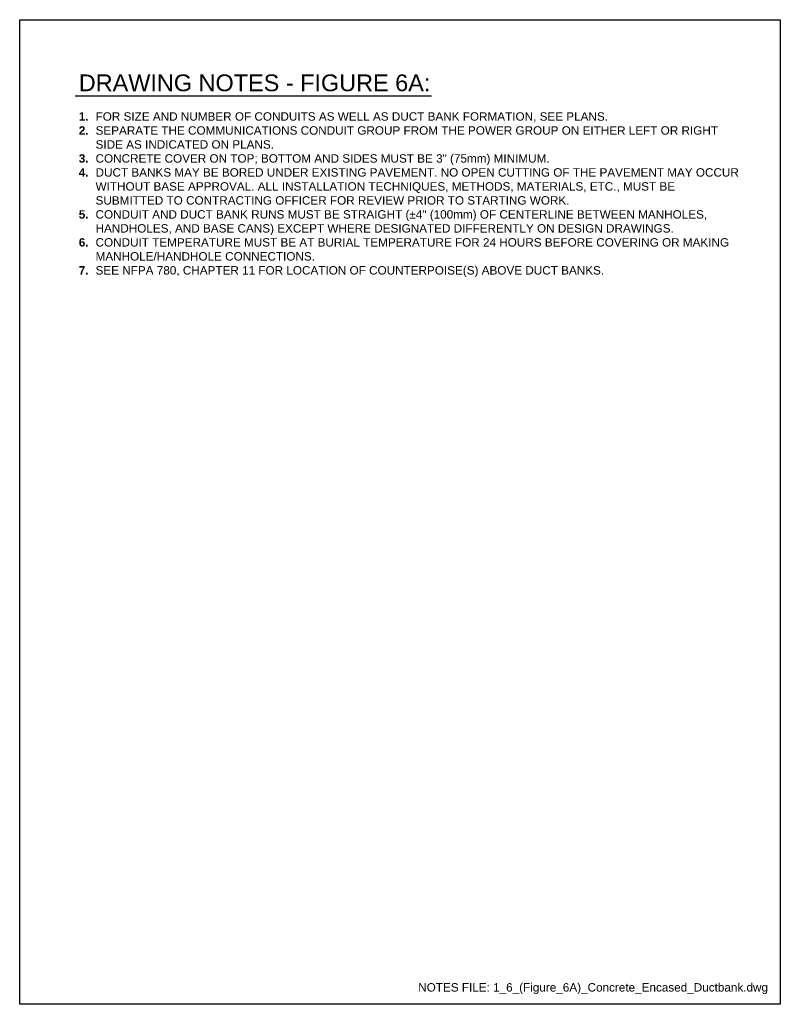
# Model space of a CAD drawing. Header units: inches. Extents: x 0 to 21.2, y 0 to 11.
# Tile 12 of 12: x 12.7 to 21.2, y 0 to 11. Entities that reach past the tile are written whole.
import ezdxf
from ezdxf.enums import TextEntityAlignment as Align

# ---------------------------------------------------------------- set-up
doc = ezdxf.new("R2010")
doc.units = ezdxf.units.IN
doc.header["$LTSCALE"] = 0.375
doc.header["$MEASUREMENT"] = 0
doc.layers.add('G-ANNO-RDME', color=5, linetype='CONTINUOUS', lineweight=18)
doc.layers.add('G-ANNO-TEXT', color=7, linetype='CONTINUOUS')
doc.layers.add('G-ANNO-TTLB', color=7, linetype='CONTINUOUS')
doc.styles.add('00-E-TITLE-1_1', font='arial.ttf', dxfattribs={"height": 0.1875})
doc.styles.add('01-E-BLDG-1_1', font='arial.ttf', dxfattribs={"height": 0.09375})

msp = doc.modelspace()

# ---------------------------------------------------------------- linework, layer by layer
at = {"layer": 'G-ANNO-TEXT', "linetype": 'Continuous', "lineweight": 30}
msp.add_line((13.3713, 10.14903), (17.35235, 10.14903), dxfattribs=at)
at = {"layer": 'G-ANNO-TTLB'}
msp.add_lwpolyline([(12.75, 11), (21.25, 11), (21.25, 0), (12.75, 0)], close=True, dxfattribs=at)

# ---------------------------------------------------------------- texts
at = {"layer": 'G-ANNO-RDME', "insert": (21.11242, 0.11416), "char_height": 0.09375, "width": 7.0264495, "attachment_point": 9, "style": '01-E-BLDG-1_1'}
msp.add_mtext('NOTES FILE: 1_6_(Figure_6A)_Concrete_Encased_Ductbank.dwg', dxfattribs=at)
at = {"layer": 'G-ANNO-TEXT', "style": '00-E-TITLE-1_1'}
msp.add_text('DRAWING NOTES - FIGURE 6A:', height=0.1875, dxfattribs=at).set_placement((13.41045, 10.1447), align=Align.BOTTOM_LEFT)
at = {"layer": 'G-ANNO-TEXT', "insert": (13.41045, 9.96565), "char_height": 0.09375, "width": 7.4237884, "attachment_point": 1, "style": '01-E-BLDG-1_1'}
msp.add_mtext('\\pi-0.1875,l0.1875,t0.1875;{\\fArial|b1|i0|c0|p34;1.^I}FOR SIZE AND NUMBER OF CONDUITS AS WELL AS DUCT BANK FORMATION, SEE PLANS. \\P{\\fArial|b1|i0|c0|p34;2.^I}SEPARATE THE COMMUNICATIONS CONDUIT GROUP FROM THE POWER GROUP ON EITHER LEFT OR RIGHT SIDE AS INDICATED ON PLANS. \\P{\\fArial|b1|i0|c0|p34;3.^I}CONCRETE COVER ON TOP; BOTTOM AND SIDES MUST BE 3" (75mm) MINIMUM. \\P{\\fArial|b1|i0|c0|p34;4.^I}DUCT BANKS MAY BE BORED UNDER EXISTING PAVEMENT. NO OPEN CUTTING OF THE PAVEMENT MAY OCCUR WITHOUT BASE APPROVAL. ALL INSTALLATION TECHNIQUES, METHODS, MATERIALS, ETC., MUST BE SUBMITTED TO CONTRACTING OFFICER FOR REVIEW PRIOR TO STARTING WORK.\\P{\\fArial|b1|i0|c0|p34;5.^I}CONDUIT AND DUCT BANK RUNS MUST BE STRAIGHT (±4" (100mm) OF CENTERLINE BETWEEN MANHOLES, HANDHOLES, AND BASE CANS) EXCEPT WHERE DESIGNATED DIFFERENTLY ON DESIGN DRAWINGS.\\P{\\fArial|b1|i0|c0|p34;6.^I}CONDUIT TEMPERATURE MUST BE AT BURIAL TEMPERATURE FOR 24 HOURS BEFORE COVERING OR MAKING MANHOLE/HANDHOLE CONNECTIONS.\\P{\\fArial|b1|i0|c0|p34;7.^I}SEE NFPA 780, CHAPTER 11 FOR LOCATION OF COUNTERPOISE(S) ABOVE DUCT BANKS.', dxfattribs=at)

doc.saveas('drawing.dxf')
